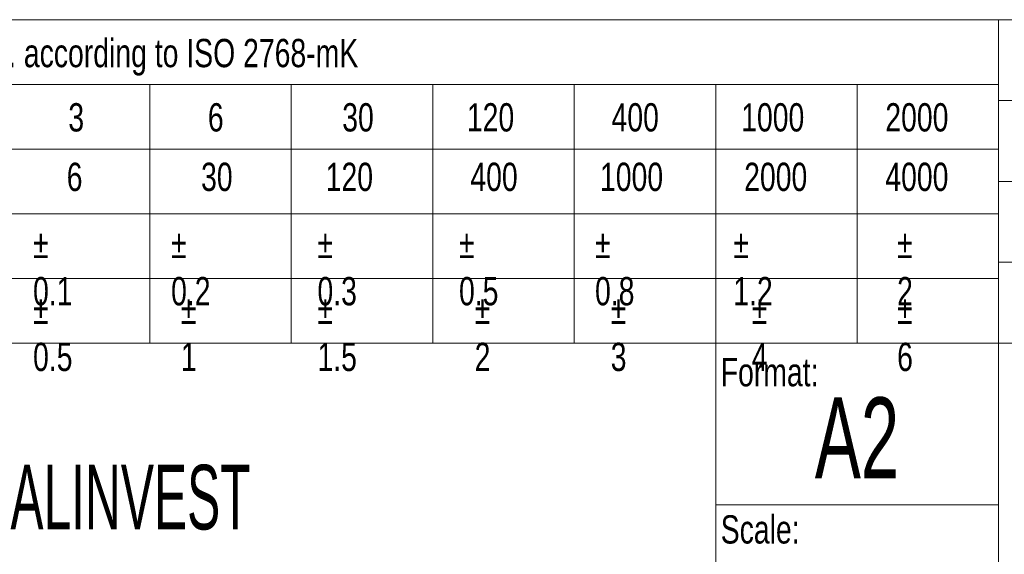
# Model space of a CAD drawing. Header units: millimetres. Extents: x 195 to 7681, y 65 to 5395.
# Tile 68 of 80: x 5635 to 6427, y 545 to 975. Entities that reach past the tile are written whole.
import ezdxf

# ---------------------------------------------------------------- set-up
doc = ezdxf.new("R2010")
doc.units = ezdxf.units.MM
doc.layers.add('SLD-0', color=179, linetype='Continuous')
doc.styles.add('SLDTEXTSTYLE1', font='TXT', dxfattribs={"width": 0.574367})
doc.styles.add('SLDTEXTSTYLE2', font='TXT', dxfattribs={"width": 0.638186})
doc.styles.add('SLDTEXTSTYLE3', font='TXT', dxfattribs={"width": 0.75})

msp = doc.modelspace()

# ---------------------------------------------------------------- linework, layer by layer
at = {"color": 7, "linetype": 'Continuous', "lineweight": 18, "ltscale": 13}
for p, q in [((5252, 975), (7592, 975)), ((6422, 975), (6422, 130)), ((5252, 923), (6422, 923)), ((5739.5, 715), (5739.5, 923)), ((5853.25, 715), (5853.25, 923)), ((5967, 715), (5967, 923)), ((6080.75, 715), (6080.75, 923)), ((6194.5, 715), (6194.5, 923)), ((6308.25, 715), (6308.25, 923)), ((7202, 910), (6422, 910)), ((5252, 871), (6422, 871)), ((7202, 845), (6422, 845)), ((5252, 819), (6422, 819)), ((7202, 780), (6422, 780)), ((5252, 767), (6422, 767)), ((5625.75, 715), (5739.5, 715)), ((5739.5, 715), (5853.25, 715)), ((5853.25, 715), (5967, 715)), ((5967, 715), (6080.75, 715)), ((6080.75, 715), (6194.5, 715)), ((6194.5, 715), (6308.25, 715)), ((6194.5, 715), (6194.5, 455)), ((6308.25, 715), (6422, 715)), ((6422, 715), (6617, 715)), ((6194.5, 585), (6422, 585))]:
    msp.add_line(p, q, dxfattribs=at)

# ---------------------------------------------------------------- texts
at = {"color": 7, "linetype": 'Continuous', "lineweight": 0, "ltscale": 13, "char_height": 22.75, "attachment_point": 1, "style": 'SLDTEXTSTYLE3'}
for s, insert in [('Tolerance for dimensions without tol. according to ISO 2768-mK', (5260.32, 959.55)), ('3', (5674.01, 907.86)), ('6', (5786.2, 907.86)), ('30', (5894.23, 907.86)), ('120', (5994.44, 907.86)), ('400', (6110.75, 907.86)), ('1000', (6214.99, 907.86)), ('2000', (6330.89, 907.86)), ('6', (5672.71, 860.01)), ('30', (5780.73, 860.01)), ('120', (5880.94, 860.01)), ('400', (5997.25, 860.01)), ('1000', (6101.49, 860.01)), ('2000', (6217.39, 860.01)), ('4000', (6330.89, 860.01)), ('%%p^J0.1', (5645.64, 805.99)), ('%%p^J0.2', (5756.63, 805.99)), ('%%p^J0.3', (5874.31, 805.99)), ('%%p^J0.5', (5988.13, 805.99)), ('%%p^J0.8', (6097.49, 805.99)), ('%%p^J1.2', (6208.67, 805.99)), ('%%p^J2', (6340.38, 805.99)), ('%%p^J0.5', (5645.64, 753.17)), ('%%p^J1', (5764.54, 753.17)), ('%%p^J1.5', (5874.31, 753.17)), ('%%p^J2', (6000.74, 753.17)), ('%%p^J3', (6110.09, 753.17)), ('%%p^J4', (6223.52, 753.17)), ('%%p^J6', (6340.38, 753.17)), ('Format:', (6198.56, 702.96)), ('Scale:', (6198.56, 576.52))]:
    msp.add_mtext(s, dxfattribs=dict(at, insert=insert))
at = {"layer": 'SLD-0', "color": 7, "ltscale": 13, "attachment_point": 2}
for s, insert, char_height, style in [('A2', (6308.16, 671.28), 65, 'SLDTEXTSTYLE2'), ('ALINVEST', (5723.99, 617.09), 52, 'SLDTEXTSTYLE1')]:
    msp.add_mtext(s, dxfattribs=dict(at, insert=insert, char_height=char_height, style=style))

doc.saveas('drawing.dxf')
